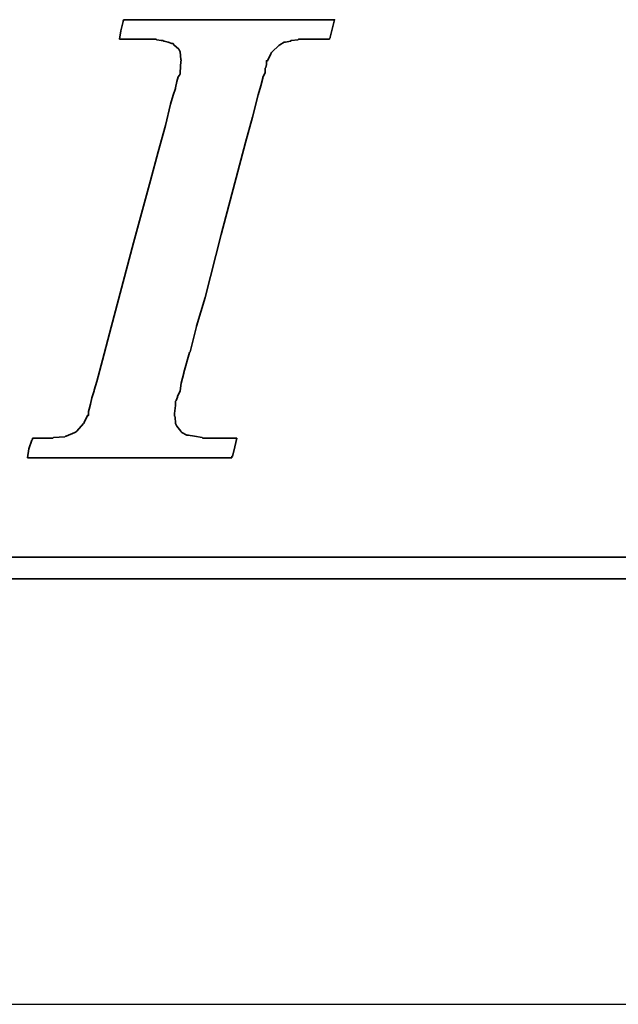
# Model space of a CAD drawing. Header units: millimetres. Extents: x -51 to 427, y -66 to 81.
# Tile 30 of 105: x 123.39 to 124.84, y 0 to 2.38. Entities that reach past the tile are written whole.
import ezdxf

# ---------------------------------------------------------------- set-up
doc = ezdxf.new("R2010")
doc.units = ezdxf.units.MM
doc.linetypes.add('CENTER', pattern=[2, 1.25, -0.25, 0.25, -0.25])
for name, color, linetype in [('CL', 1, 'CENTER'), ('DIM', 4, 'Continuous'), ('layer 1', 7, 'Continuous')]:
    doc.layers.add(name, color=color, linetype=linetype)

# ---------------------------------------------------------------- blocks, each defined once
blk = doc.blocks.new('TBI MOTION logo(完整正式版)')
at = {"layer": 'layer 1', "color": 22, "lineweight": 35}
for points, knots in [([(-40.59125, -7.94375), (-40.59125, -7.94375), (-40.97375, -7.94375), (-40.97375, -7.94375), (-40.97375, -7.94375), (-40.97375, -7.94375), (-41.38125, -7.94375), (-41.38125, -7.94375), (-41.38125, -7.94375), (-41.38125, -7.94375), (-41.54875, -7.94375), (-41.54875, -7.94375), (-41.54875, -7.94375), (-41.54875, -7.94375), (-41.59875, -7.94375), (-41.59875, -7.94375), (-41.59875, -7.94375), (-41.59875, -7.94375), (-41.88375, -7.94375), (-41.88375, -7.94375), (-41.88375, -7.94375), (-41.88375, -7.94375), (-41.90875, -7.91875), (-41.90875, -7.91875), (-41.90875, -7.91875), (-41.90875, -7.91875), (-42.19875, -7.87125), (-42.19875, -7.87125), (-42.19875, -7.87125), (-42.19875, -7.87125), (-42.43875, -7.82375), (-42.43875, -7.82375), (-42.43875, -7.82375), (-42.43875, -7.82375), (-42.45875, -7.82375), (-42.45875, -7.82375), (-42.45875, -7.82375), (-42.45875, -7.82375), (-42.48625, -7.82375), (-42.48625, -7.82375), (-42.48625, -7.82375), (-42.48625, -7.82375), (-42.67625, -7.72375), (-42.67625, -7.72375), (-42.67625, -7.72375), (-42.67625, -7.72375), (-42.70125, -7.70375), (-42.70125, -7.70375), (-42.70125, -7.70375), (-42.70125, -7.70375), (-42.72375, -7.67875), (-42.72375, -7.67875), (-42.72375, -7.67875), (-42.72375, -7.67875), (-42.86875, -7.48875), (-42.86875, -7.48875), (-42.86875, -7.48875), (-42.86875, -7.48875), (-42.89375, -7.43875), (-42.89375, -7.43875), (-42.89375, -7.43875), (-42.89375, -7.43875), (-42.91875, -7.38875), (-42.91875, -7.38875), (-42.91875, -7.38875), (-42.91875, -7.38875), (-42.93875, -7.12875), (-42.93875, -7.12875), (-42.93875, -7.12875), (-42.93875, -7.12875), (-42.96375, -7.10375), (-42.96375, -7.10375), (-42.96375, -7.10375), (-42.96375, -7.10375), (-42.96375, -7.05375), (-42.96375, -7.05375), (-42.96375, -7.05375), (-42.96375, -7.05375), (-42.96375, -7.00875), (-42.96375, -7.00875), (-42.96375, -7.00875), (-42.96375, -7.00875), (-42.91875, -6.69625), (-42.91875, -6.69625), (-42.91875, -6.69625), (-42.91875, -6.69625), (-42.91875, -6.62375), (-42.91875, -6.62375), (-42.91875, -6.62375), (-42.91875, -6.62375), (-42.91875, -6.59625), (-42.91875, -6.59625), (-42.91875, -6.59625), (-42.91875, -6.59625), (-42.91875, -6.57375), (-42.91875, -6.57375), (-42.91875, -6.57375), (-42.91875, -6.57375), (-42.91875, -6.52875), (-42.91875, -6.52875), (-42.91875, -6.52875), (-42.91875, -6.52875), (-42.89375, -6.50375), (-42.89375, -6.50375), (-42.89375, -6.50375), (-42.89375, -6.50375), (-42.84375, -6.38375), (-42.84375, -6.38375), (-42.84375, -6.38375), (-42.84375, -6.38375), (-42.84375, -6.35875), (-42.84375, -6.35875), (-42.84375, -6.35875), (-42.84375, -6.35875), (-42.74625, -6.14375), (-42.74625, -6.14375), (-42.74625, -6.14375), (-42.74625, -6.14375), (-42.70125, -5.85375), (-42.70125, -5.85375), (-42.70125, -5.85375), (-42.70125, -5.85375), (-42.60375, -5.47125), (-42.60375, -5.47125), (-42.60375, -5.47125), (-42.60375, -5.47125), (-42.60375, -5.44875), (-42.60375, -5.44875), (-42.60375, -5.44875), (-42.60375, -5.44875), (-42.38875, -4.67875), (-42.38875, -4.67875), (-42.38875, -4.67875), (-42.38875, -4.67875), (-42.36375, -4.65375), (-42.36375, -4.65375), (-42.36375, -4.65375), (-42.36375, -4.65375), (-42.12375, -3.69625), (-42.12375, -3.69625), (-42.12375, -3.69625), (-42.12375, -3.69625), (-42.12375, -3.67374), (-42.12375, -3.67374), (-42.12375, -3.67374), (-42.12375, -3.67374), (-41.78875, -2.59374), (-41.78875, -2.59374), (-41.78875, -2.59374), (-41.78875, -2.59374), (-41.18875, -0.19375), (-41.18875, -0.19375), (-41.18875, -0.19375), (-41.18875, -0.19375), (-40.54375, 2.20624), (-40.54375, 2.20624), (-40.54375, 2.20624), (-40.54375, 2.20624), (-40.25375, 3.30875), (-40.25375, 3.30875), (-40.25375, 3.30875), (-40.25375, 3.30875), (-39.98875, 4.27125), (-39.98875, 4.27125), (-39.98875, 4.27125), (-39.98875, 4.27125), (-39.77375, 5.13125), (-39.77375, 5.13125), (-39.77375, 5.13125), (-39.77375, 5.13125), (-39.67875, 5.47125), (-39.67875, 5.47125), (-39.67875, 5.47125), (-39.67875, 5.47125), (-39.60375, 5.75625), (-39.60375, 5.75625), (-39.60375, 5.75625), (-39.60375, 5.75625), (-39.60375, 5.78125), (-39.60375, 5.78125), (-39.60375, 5.78125), (-39.60375, 5.78125), (-39.50875, 5.97125), (-39.50875, 5.97125), (-39.50875, 5.97125), (-39.50875, 5.97125), (-39.50875, 6.13875), (-39.50875, 6.13875), (-39.50875, 6.13875), (-39.50875, 6.13875), (-39.48625, 6.16625), (-39.48625, 6.16625), (-39.48625, 6.16625), (-39.48625, 6.16625), (-39.46125, 6.28625), (-39.46125, 6.28625), (-39.46125, 6.28625), (-39.46125, 6.28625), (-39.46125, 6.42625), (-39.46125, 6.42625), (-39.46125, 6.42625), (-39.46125, 6.42625), (-39.41375, 6.42625), (-39.41375, 6.42625), (-39.41375, 6.42625), (-39.41375, 6.42625), (-39.29375, 6.69125), (-39.29375, 6.69125), (-39.29375, 6.69125), (-39.29375, 6.69125), (-39.26875, 6.74125), (-39.26875, 6.74125), (-39.26875, 6.74125), (-39.26875, 6.74125), (-39.24375, 6.76625), (-39.24375, 6.76625), (-39.24375, 6.76625), (-39.24375, 6.76625), (-38.98375, 7.00624), (-38.98375, 7.00624), (-38.98375, 7.00624), (-38.98375, 7.00624), (-38.95625, 7.02624), (-38.95625, 7.02624), (-38.95625, 7.02624), (-38.95625, 7.02624), (-38.78875, 7.12624), (-38.78875, 7.12624), (-38.78875, 7.12624), (-38.78875, 7.12624), (-38.76375, 7.12624), (-38.76375, 7.12624), (-38.76375, 7.12624), (-38.76375, 7.12624), (-38.74375, 7.12624), (-38.74375, 7.12624), (-38.74375, 7.12624), (-38.74375, 7.12624), (-38.52875, 7.17125), (-38.52875, 7.17125), (-38.52875, 7.17125), (-38.52875, 7.17125), (-38.52875, 7.19624), (-38.52875, 7.19624), (-38.52875, 7.19624), (-38.52875, 7.19624), (-38.50375, 7.19624), (-38.50375, 7.19624), (-38.50375, 7.19624), (-38.50375, 7.19624), (-38.26125, 7.21875), (-38.26125, 7.21875), (-38.26125, 7.21875), (-38.26125, 7.21875), (-38.23875, 7.24624), (-38.23875, 7.24624), (-38.23875, 7.24624), (-38.23875, 7.24624), (-38.21625, 7.24624), (-38.21625, 7.24624), (-38.21625, 7.24624), (-38.21625, 7.24624), (-38.18875, 7.24624), (-38.18875, 7.24624), (-38.18875, 7.24624), (-38.18875, 7.24624), (-37.90375, 7.24624), (-37.90375, 7.24624), (-37.90375, 7.24624), (-37.90375, 7.24624), (-37.85375, 7.24624), (-37.85375, 7.24624), (-37.85375, 7.24624), (-37.85375, 7.24624), (-37.75875, 7.24624), (-37.75875, 7.24624), (-37.75875, 7.24624), (-37.75875, 7.24624), (-37.42375, 7.24624), (-37.42375, 7.24624), (-37.42375, 7.24624), (-37.42375, 7.24624), (-37.08875, 7.24624), (-37.08875, 7.24624), (-37.08875, 7.24624), (-37.08875, 7.24624), (-37.06375, 7.24624), (-37.06375, 7.24624), (-37.06375, 7.24624), (-37.06375, 7.24624), (-37.06375, 7.26624), (-37.06375, 7.26624), (-37.06375, 7.26624), (-37.06375, 7.26624), (-37.03875, 7.29125), (-37.03875, 7.29125), (-37.03875, 7.29125), (-37.03875, 7.29125), (-37.03875, 7.31625), (-37.03875, 7.31625), (-37.03875, 7.31625), (-37.03875, 7.31625), (-36.94125, 7.67625), (-36.94125, 7.67625), (-36.94125, 7.67625), (-36.94125, 7.67625), (-36.86875, 7.98625), (-36.86875, 7.98625), (-36.86875, 7.98625), (-36.86875, 7.98625), (-36.98875, 7.98625), (-36.98875, 7.98625), (-36.98875, 7.98625), (-36.98875, 7.98625), (-37.42375, 7.98625), (-37.42375, 7.98625), (-37.42375, 7.98625), (-37.42375, 7.98625), (-37.94875, 7.98625), (-37.94875, 7.98625), (-37.94875, 7.98625), (-37.94875, 7.98625), (-38.57375, 7.98625), (-38.57375, 7.98625), (-38.57375, 7.98625), (-38.57375, 7.98625), (-39.29375, 7.98625), (-39.29375, 7.98625), (-39.29375, 7.98625), (-39.29375, 7.98625), (-40.82875, 7.98625), (-40.82875, 7.98625), (-40.82875, 7.98625), (-40.82875, 7.98625), (-42.36375, 7.98625), (-42.36375, 7.98625), (-42.36375, 7.98625), (-42.36375, 7.98625), (-43.08375, 7.98625), (-43.08375, 7.98625), (-43.08375, 7.98625), (-43.08375, 7.98625), (-43.70875, 7.98625), (-43.70875, 7.98625), (-43.70875, 7.98625), (-43.70875, 7.98625), (-44.23375, 7.98625), (-44.23375, 7.98625), (-44.23375, 7.98625), (-44.23375, 7.98625), (-44.66875, 7.98625), (-44.66875, 7.98625), (-44.66875, 7.98625), (-44.66875, 7.98625), (-44.88375, 7.98625), (-44.88375, 7.98625), (-44.88375, 7.98625), (-44.88375, 7.98625), (-44.90875, 7.94125), (-44.90875, 7.94125), (-44.90875, 7.94125), (-44.90875, 7.94125), (-44.90875, 7.91625), (-44.90875, 7.91625), (-44.90875, 7.91625), (-44.90875, 7.91625), (-45.00375, 7.55625), (-45.00375, 7.55625), (-45.00375, 7.55625), (-45.00375, 7.55625), (-45.05375, 7.24624), (-45.05375, 7.24624), (-45.05375, 7.24624), (-45.05375, 7.24624), (-44.61875, 7.24624), (-44.61875, 7.24624), (-44.61875, 7.24624), (-44.61875, 7.24624), (-44.11375, 7.24624), (-44.11375, 7.24624), (-44.11375, 7.24624), (-44.11375, 7.24624), (-43.99375, 7.24624), (-43.99375, 7.24624), (-43.99375, 7.24624), (-43.99375, 7.24624), (-43.94625, 7.24624), (-43.94625, 7.24624), (-43.94625, 7.24624), (-43.94625, 7.24624), (-43.92374, 7.24624), (-43.92374, 7.24624), (-43.92374, 7.24624), (-43.92374, 7.24624), (-43.65875, 7.24624), (-43.65875, 7.24624), (-43.65875, 7.24624), (-43.65875, 7.24624), (-43.63875, 7.21875), (-43.63875, 7.21875), (-43.63875, 7.21875), (-43.63875, 7.21875), (-43.46875, 7.19624), (-43.46875, 7.19624), (-43.46875, 7.19624), (-43.46875, 7.19624), (-43.39875, 7.19624), (-43.39875, 7.19624), (-43.39875, 7.19624), (-43.39875, 7.19624), (-43.37125, 7.17125), (-43.37125, 7.17125), (-43.37125, 7.17125), (-43.37125, 7.17125), (-43.34875, 7.17125), (-43.34875, 7.17125), (-43.34875, 7.17125), (-43.34875, 7.17125), (-43.20375, 7.12624), (-43.20375, 7.12624), (-43.20375, 7.12624), (-43.20375, 7.12624), (-43.05875, 7.07624), (-43.05875, 7.07624), (-43.05875, 7.07624), (-43.05875, 7.07624), (-43.01375, 7.07624), (-43.01375, 7.07624), (-43.01375, 7.07624), (-43.01375, 7.07624), (-42.98875, 7.02624), (-42.98875, 7.02624), (-42.98875, 7.02624), (-42.98875, 7.02624), (-42.79875, 6.86125), (-42.79875, 6.86125), (-42.79875, 6.86125), (-42.79875, 6.86125), (-42.77375, 6.81125), (-42.77375, 6.81125), (-42.77375, 6.81125), (-42.77375, 6.81125), (-42.74625, 6.76625), (-42.74625, 6.76625), (-42.74625, 6.76625), (-42.74625, 6.76625), (-42.72375, 6.47625), (-42.72375, 6.47625), (-42.72375, 6.47625), (-42.72375, 6.47625), (-42.70125, 6.45124), (-42.70125, 6.45124), (-42.70125, 6.45124), (-42.70125, 6.45124), (-42.70125, 6.42625), (-42.70125, 6.42625), (-42.70125, 6.42625), (-42.70125, 6.42625), (-42.72375, 6.40625), (-42.72375, 6.40625), (-42.72375, 6.40625), (-42.72375, 6.40625), (-42.74625, 5.97125), (-42.74625, 5.97125), (-42.74625, 5.97125), (-42.74625, 5.97125), (-42.74625, 5.94625), (-42.74625, 5.94625), (-42.74625, 5.94625), (-42.74625, 5.94625), (-42.74625, 5.92625), (-42.74625, 5.92625), (-42.74625, 5.92625), (-42.74625, 5.92625), (-42.77375, 5.87625), (-42.77375, 5.87625), (-42.77375, 5.87625), (-42.77375, 5.87625), (-42.81875, 5.80625), (-42.81875, 5.80625), (-42.81875, 5.80625), (-42.81875, 5.80625), (-42.86875, 5.63625), (-42.86875, 5.63625), (-42.86875, 5.63625), (-42.86875, 5.63625), (-42.91875, 5.39625), (-42.91875, 5.39625), (-42.91875, 5.39625), (-42.91875, 5.39625), (-42.91875, 5.37124), (-42.91875, 5.37124), (-42.91875, 5.37124), (-42.91875, 5.37124), (-43.01375, 5.10874), (-43.01375, 5.10874), (-43.01375, 5.10874), (-43.01375, 5.10874), (-43.10875, 4.77124), (-43.10875, 4.77124), (-43.10875, 4.77124), (-43.10875, 4.77124), (-43.29875, 3.95625), (-43.29875, 3.95625), (-43.29875, 3.95625), (-43.29875, 3.95625), (-43.58875, 2.95125), (-43.58875, 2.95125), (-43.58875, 2.95125), (-43.58875, 2.95125), (-43.87375, 1.87125), (-43.87375, 1.87125), (-43.87375, 1.87125), (-43.87375, 1.87125), (-44.52625, -0.50374), (-44.52625, -0.50374), (-44.52625, -0.50374), (-44.52625, -0.50374), (-45.14875, -2.85375), (-45.14875, -2.85375), (-45.14875, -2.85375), (-45.14875, -2.85375), (-45.43375, -3.95875), (-45.43375, -3.95875), (-45.43375, -3.95875), (-45.43375, -3.95875), (-45.69875, -4.96875), (-45.69875, -4.96875), (-45.69875, -4.96875), (-45.69875, -4.96875), (-45.91375, -5.78375), (-45.91375, -5.78375), (-45.91375, -5.78375), (-45.91375, -5.78375), (-46.01375, -6.11875), (-46.01375, -6.11875), (-46.01375, -6.11875), (-46.01375, -6.11875), (-46.01375, -6.14375), (-46.01375, -6.14375), (-46.01375, -6.14375), (-46.01375, -6.14375), (-46.10875, -6.40875), (-46.10875, -6.40875), (-46.10875, -6.40875), (-46.10875, -6.40875), (-46.15375, -6.64875), (-46.15375, -6.64875), (-46.15375, -6.64875), (-46.15375, -6.64875), (-46.20375, -6.83875), (-46.20375, -6.83875), (-46.20375, -6.83875), (-46.20375, -6.83875), (-46.22875, -6.93375), (-46.22875, -6.93375), (-46.22875, -6.93375), (-46.22875, -6.93375), (-46.22875, -7.07875), (-46.22875, -7.07875), (-46.22875, -7.07875), (-46.22875, -7.07875), (-46.27375, -7.07875), (-46.27375, -7.07875), (-46.27375, -7.07875), (-46.27375, -7.07875), (-46.39375, -7.34375), (-46.39375, -7.34375), (-46.39375, -7.34375), (-46.39375, -7.34375), (-46.39375, -7.36875), (-46.39375, -7.36875), (-46.39375, -7.36875), (-46.39375, -7.36875), (-46.42125, -7.38875), (-46.42125, -7.38875), (-46.42125, -7.38875), (-46.42125, -7.38875), (-46.68375, -7.67875), (-46.68375, -7.67875), (-46.68375, -7.67875), (-46.68375, -7.67875), (-46.70875, -7.70375), (-46.70875, -7.70375), (-46.70875, -7.70375), (-46.70875, -7.70375), (-46.75375, -7.72375), (-46.75375, -7.72375), (-46.75375, -7.72375), (-46.75375, -7.72375), (-47.08875, -7.87125), (-47.08875, -7.87125), (-47.08875, -7.87125), (-47.08875, -7.87125), (-47.11625, -7.87125), (-47.11625, -7.87125), (-47.11625, -7.87125), (-47.11625, -7.87125), (-47.13875, -7.89375), (-47.13875, -7.89375), (-47.13875, -7.89375), (-47.13875, -7.89375), (-47.56875, -7.91875), (-47.56875, -7.91875), (-47.56875, -7.91875), (-47.56875, -7.91875), (-47.59625, -7.94375), (-47.59625, -7.94375), (-47.59625, -7.94375), (-47.59625, -7.94375), (-47.64375, -7.94375), (-47.64375, -7.94375), (-47.64375, -7.94375), (-47.64375, -7.94375), (-47.73625, -7.94375), (-47.73625, -7.94375), (-47.73625, -7.94375), (-47.73625, -7.94375), (-48.07375, -7.94375), (-48.07375, -7.94375), (-48.07375, -7.94375), (-48.07375, -7.94375), (-48.36125, -7.94375), (-48.36125, -7.94375), (-48.36125, -7.94375), (-48.36125, -7.94375), (-48.36125, -7.96625), (-48.36125, -7.96625), (-48.36125, -7.96625), (-48.36125, -7.96625), (-48.36125, -7.99125), (-48.36125, -7.99125), (-48.36125, -7.99125), (-48.36125, -7.99125), (-48.38875, -8.01375), (-48.38875, -8.01375), (-48.38875, -8.01375), (-48.38875, -8.01375), (-48.50875, -8.34875), (-48.50875, -8.34875), (-48.50875, -8.34875), (-48.50875, -8.34875), (-48.55375, -8.68625), (-48.55375, -8.68625), (-48.55375, -8.68625), (-48.55375, -8.68625), (-48.45875, -8.68625), (-48.45875, -8.68625), (-48.45875, -8.68625), (-48.45875, -8.68625), (-48.07375, -8.68625), (-48.07375, -8.68625), (-48.07375, -8.68625), (-48.07375, -8.68625), (-47.52375, -8.68625), (-47.52375, -8.68625), (-47.52375, -8.68625), (-47.52375, -8.68625), (-46.92375, -8.68625), (-46.92375, -8.68625), (-46.92375, -8.68625), (-46.92375, -8.68625), (-46.25375, -8.68625), (-46.25375, -8.68625), (-46.25375, -8.68625), (-46.25375, -8.68625), (-46.20375, -8.68625), (-46.20375, -8.68625), (-46.20375, -8.68625), (-46.20375, -8.68625), (-44.71375, -8.68625), (-44.71375, -8.68625), (-44.71375, -8.68625), (-44.71375, -8.68625), (-43.22875, -8.68625), (-43.22875, -8.68625), (-43.22875, -8.68625), (-43.22875, -8.68625), (-42.55875, -8.68625), (-42.55875, -8.68625), (-42.55875, -8.68625), (-42.55875, -8.68625), (-42.50875, -8.68625), (-42.50875, -8.68625), (-42.50875, -8.68625), (-42.50875, -8.68625), (-41.93375, -8.68625), (-41.93375, -8.68625), (-41.93375, -8.68625), (-41.93375, -8.68625), (-41.38125, -8.68625), (-41.38125, -8.68625), (-41.38125, -8.68625), (-41.38125, -8.68625), (-40.97375, -8.68625), (-40.97375, -8.68625), (-40.97375, -8.68625), (-40.97375, -8.68625), (-40.78125, -8.68625), (-40.78125, -8.68625), (-40.78125, -8.68625), (-40.78125, -8.68625), (-40.78125, -8.63875), (-40.78125, -8.63875), (-40.78125, -8.63875), (-40.78125, -8.63875), (-40.75875, -8.63875), (-40.75875, -8.63875), (-40.75875, -8.63875), (-40.75875, -8.63875), (-40.66375, -8.27875), (-40.66375, -8.27875), (-40.66375, -8.27875), (-40.66375, -8.27875), (-40.59125, -7.94375), (-40.59125, -7.94375)], [0, 0, 0, 0, 0.00558659, 0.00558659, 0.00558659, 0.00558659, 0.01117318, 0.01117318, 0.01117318, 0.01117318, 0.01675978, 0.01675978, 0.01675978, 0.01675978, 0.02234637, 0.02234637, 0.02234637, 0.02234637, 0.02793296, 0.02793296, 0.02793296, 0.02793296, 0.03351955, 0.03351955, 0.03351955, 0.03351955, 0.03910615, 0.03910615, 0.03910615, 0.03910615, 0.04469274, 0.04469274, 0.04469274, 0.04469274, 0.05027933, 0.05027933, 0.05027933, 0.05027933, 0.05586592, 0.05586592, 0.05586592, 0.05586592, 0.06145251, 0.06145251, 0.06145251, 0.06145251, 0.06703911, 0.06703911, 0.06703911, 0.06703911, 0.0726257, 0.0726257, 0.0726257, 0.0726257, 0.07821229, 0.07821229, 0.07821229, 0.07821229, 0.08379888, 0.08379888, 0.08379888, 0.08379888, 0.08938547, 0.08938547, 0.08938547, 0.08938547, 0.09497207, 0.09497207, 0.09497207, 0.09497207, 0.10055866, 0.10055866, 0.10055866, 0.10055866, 0.10614525, 0.10614525, 0.10614525, 0.10614525, 0.11173184, 0.11173184, 0.11173184, 0.11173184, 0.11731844, 0.11731844, 0.11731844, 0.11731844, 0.12290503, 0.12290503, 0.12290503, 0.12290503, 0.12849162, 0.12849162, 0.12849162, 0.12849162, 0.13407821, 0.13407821, 0.13407821, 0.13407821, 0.1396648, 0.1396648, 0.1396648, 0.1396648, 0.1452514, 0.1452514, 0.1452514, 0.1452514, 0.15083799, 0.15083799, 0.15083799, 0.15083799, 0.15642458, 0.15642458, 0.15642458, 0.15642458, 0.16201117, 0.16201117, 0.16201117, 0.16201117, 0.16759777, 0.16759777, 0.16759777, 0.16759777, 0.17318436, 0.17318436, 0.17318436, 0.17318436, 0.17877095, 0.17877095, 0.17877095, 0.17877095, 0.18435754, 0.18435754, 0.18435754, 0.18435754, 0.18994413, 0.18994413, 0.18994413, 0.18994413, 0.19553073, 0.19553073, 0.19553073, 0.19553073, 0.20111732, 0.20111732, 0.20111732, 0.20111732, 0.20670391, 0.20670391, 0.20670391, 0.20670391, 0.2122905, 0.2122905, 0.2122905, 0.2122905, 0.21787709, 0.21787709, 0.21787709, 0.21787709, 0.22346369, 0.22346369, 0.22346369, 0.22346369, 0.22905028, 0.22905028, 0.22905028, 0.22905028, 0.23463687, 0.23463687, 0.23463687, 0.23463687, 0.24022346, 0.24022346, 0.24022346, 0.24022346, 0.24581006, 0.24581006, 0.24581006, 0.24581006, 0.25139665, 0.25139665, 0.25139665, 0.25139665, 0.25698324, 0.25698324, 0.25698324, 0.25698324, 0.26256983, 0.26256983, 0.26256983, 0.26256983, 0.26815642, 0.26815642, 0.26815642, 0.26815642, 0.27374302, 0.27374302, 0.27374302, 0.27374302, 0.27932961, 0.27932961, 0.27932961, 0.27932961, 0.2849162, 0.2849162, 0.2849162, 0.2849162, 0.29050279, 0.29050279, 0.29050279, 0.29050279, 0.29608939, 0.29608939, 0.29608939, 0.29608939, 0.30167598, 0.30167598, 0.30167598, 0.30167598, 0.30726257, 0.30726257, 0.30726257, 0.30726257, 0.31284916, 0.31284916, 0.31284916, 0.31284916, 0.31843575, 0.31843575, 0.31843575, 0.31843575, 0.32402235, 0.32402235, 0.32402235, 0.32402235, 0.32960894, 0.32960894, 0.32960894, 0.32960894, 0.33519553, 0.33519553, 0.33519553, 0.33519553, 0.34078212, 0.34078212, 0.34078212, 0.34078212, 0.34636872, 0.34636872, 0.34636872, 0.34636872, 0.35195531, 0.35195531, 0.35195531, 0.35195531, 0.3575419, 0.3575419, 0.3575419, 0.3575419, 0.36312849, 0.36312849, 0.36312849, 0.36312849, 0.36871508, 0.36871508, 0.36871508, 0.36871508, 0.37430168, 0.37430168, 0.37430168, 0.37430168, 0.37988827, 0.37988827, 0.37988827, 0.37988827, 0.38547486, 0.38547486, 0.38547486, 0.38547486, 0.39106145, 0.39106145, 0.39106145, 0.39106145, 0.39664804, 0.39664804, 0.39664804, 0.39664804, 0.40223464, 0.40223464, 0.40223464, 0.40223464, 0.40782123, 0.40782123, 0.40782123, 0.40782123, 0.41340782, 0.41340782, 0.41340782, 0.41340782, 0.41899441, 0.41899441, 0.41899441, 0.41899441, 0.42458101, 0.42458101, 0.42458101, 0.42458101, 0.4301676, 0.4301676, 0.4301676, 0.4301676, 0.43575419, 0.43575419, 0.43575419, 0.43575419, 0.44134078, 0.44134078, 0.44134078, 0.44134078, 0.44692737, 0.44692737, 0.44692737, 0.44692737, 0.45251397, 0.45251397, 0.45251397, 0.45251397, 0.45810056, 0.45810056, 0.45810056, 0.45810056, 0.46368715, 0.46368715, 0.46368715, 0.46368715, 0.46927374, 0.46927374, 0.46927374, 0.46927374, 0.47486034, 0.47486034, 0.47486034, 0.47486034, 0.48044693, 0.48044693, 0.48044693, 0.48044693, 0.48603352, 0.48603352, 0.48603352, 0.48603352, 0.49162011, 0.49162011, 0.49162011, 0.49162011, 0.4972067, 0.4972067, 0.4972067, 0.4972067, 0.5027933, 0.5027933, 0.5027933, 0.5027933, 0.50837989, 0.50837989, 0.50837989, 0.50837989, 0.51396648, 0.51396648, 0.51396648, 0.51396648, 0.51955307, 0.51955307, 0.51955307, 0.51955307, 0.52513966, 0.52513966, 0.52513966, 0.52513966, 0.53072626, 0.53072626, 0.53072626, 0.53072626, 0.53631285, 0.53631285, 0.53631285, 0.53631285, 0.54189944, 0.54189944, 0.54189944, 0.54189944, 0.54748603, 0.54748603, 0.54748603, 0.54748603, 0.55307263, 0.55307263, 0.55307263, 0.55307263, 0.55865922, 0.55865922, 0.55865922, 0.55865922, 0.56424581, 0.56424581, 0.56424581, 0.56424581, 0.5698324, 0.5698324, 0.5698324, 0.5698324, 0.57541899, 0.57541899, 0.57541899, 0.57541899, 0.58100559, 0.58100559, 0.58100559, 0.58100559, 0.58659218, 0.58659218, 0.58659218, 0.58659218, 0.59217877, 0.59217877, 0.59217877, 0.59217877, 0.59776536, 0.59776536, 0.59776536, 0.59776536, 0.60335196, 0.60335196, 0.60335196, 0.60335196, 0.60893855, 0.60893855, 0.60893855, 0.60893855, 0.61452514, 0.61452514, 0.61452514, 0.61452514, 0.62011173, 0.62011173, 0.62011173, 0.62011173, 0.62569832, 0.62569832, 0.62569832, 0.62569832, 0.63128492, 0.63128492, 0.63128492, 0.63128492, 0.63687151, 0.63687151, 0.63687151, 0.63687151, 0.6424581, 0.6424581, 0.6424581, 0.6424581, 0.64804469, 0.64804469, 0.64804469, 0.64804469, 0.65363128, 0.65363128, 0.65363128, 0.65363128, 0.65921788, 0.65921788, 0.65921788, 0.65921788, 0.66480447, 0.66480447, 0.66480447, 0.66480447, 0.67039106, 0.67039106, 0.67039106, 0.67039106, 0.67597765, 0.67597765, 0.67597765, 0.67597765, 0.68156425, 0.68156425, 0.68156425, 0.68156425, 0.68715084, 0.68715084, 0.68715084, 0.68715084, 0.69273743, 0.69273743, 0.69273743, 0.69273743, 0.69832402, 0.69832402, 0.69832402, 0.69832402, 0.70391061, 0.70391061, 0.70391061, 0.70391061, 0.70949721, 0.70949721, 0.70949721, 0.70949721, 0.7150838, 0.7150838, 0.7150838, 0.7150838, 0.72067039, 0.72067039, 0.72067039, 0.72067039, 0.72625698, 0.72625698, 0.72625698, 0.72625698, 0.73184358, 0.73184358, 0.73184358, 0.73184358, 0.73743017, 0.73743017, 0.73743017, 0.73743017, 0.74301676, 0.74301676, 0.74301676, 0.74301676, 0.74860335, 0.74860335, 0.74860335, 0.74860335, 0.75418994, 0.75418994, 0.75418994, 0.75418994, 0.75977654, 0.75977654, 0.75977654, 0.75977654, 0.76536313, 0.76536313, 0.76536313, 0.76536313, 0.77094972, 0.77094972, 0.77094972, 0.77094972, 0.77653631, 0.77653631, 0.77653631, 0.77653631, 0.78212291, 0.78212291, 0.78212291, 0.78212291, 0.7877095, 0.7877095, 0.7877095, 0.7877095, 0.79329609, 0.79329609, 0.79329609, 0.79329609, 0.79888268, 0.79888268, 0.79888268, 0.79888268, 0.80446927, 0.80446927, 0.80446927, 0.80446927, 0.81005587, 0.81005587, 0.81005587, 0.81005587, 0.81564246, 0.81564246, 0.81564246, 0.81564246, 0.82122905, 0.82122905, 0.82122905, 0.82122905, 0.82681564, 0.82681564, 0.82681564, 0.82681564, 0.83240223, 0.83240223, 0.83240223, 0.83240223, 0.83798883, 0.83798883, 0.83798883, 0.83798883, 0.84357542, 0.84357542, 0.84357542, 0.84357542, 0.84916201, 0.84916201, 0.84916201, 0.84916201, 0.8547486, 0.8547486, 0.8547486, 0.8547486, 0.8603352, 0.8603352, 0.8603352, 0.8603352, 0.86592179, 0.86592179, 0.86592179, 0.86592179, 0.87150838, 0.87150838, 0.87150838, 0.87150838, 0.87709497, 0.87709497, 0.87709497, 0.87709497, 0.88268156, 0.88268156, 0.88268156, 0.88268156, 0.88826816, 0.88826816, 0.88826816, 0.88826816, 0.89385475, 0.89385475, 0.89385475, 0.89385475, 0.89944134, 0.89944134, 0.89944134, 0.89944134, 0.90502793, 0.90502793, 0.90502793, 0.90502793, 0.91061453, 0.91061453, 0.91061453, 0.91061453, 0.91620112, 0.91620112, 0.91620112, 0.91620112, 0.92178771, 0.92178771, 0.92178771, 0.92178771, 0.9273743, 0.9273743, 0.9273743, 0.9273743, 0.93296089, 0.93296089, 0.93296089, 0.93296089, 0.93854749, 0.93854749, 0.93854749, 0.93854749, 0.94413408, 0.94413408, 0.94413408, 0.94413408, 0.94972067, 0.94972067, 0.94972067, 0.94972067, 0.95530726, 0.95530726, 0.95530726, 0.95530726, 0.96089385, 0.96089385, 0.96089385, 0.96089385, 0.96648045, 0.96648045, 0.96648045, 0.96648045, 0.97206704, 0.97206704, 0.97206704, 0.97206704, 0.97765363, 0.97765363, 0.97765363, 0.97765363, 0.98324022, 0.98324022, 0.98324022, 0.98324022, 0.98882682, 0.98882682, 0.98882682, 0.98882682, 0.99441341, 0.99441341, 0.99441341, 0.99441341, 1, 1, 1, 1]), ([(75.90875, -9.47875), (75.90875, -9.47875), (75.90875, -12.28625), (75.90875, -12.28625), (75.90875, -12.28625), (75.90875, -12.28625), (75.90875, -12.47875), (75.90875, -12.47875), (75.90875, -12.47875), (75.90875, -12.47875), (75.71625, -12.47875), (75.71625, -12.47875), (75.71625, -12.47875), (75.71625, -12.47875), (-88.32875, -12.47875), (-88.32875, -12.47875), (-88.32875, -12.47875), (-88.32875, -12.47875), (-88.32875, -13.29375), (-88.32875, -13.29375), (-88.32875, -13.29375), (-88.32875, -13.29375), (82.89125, -13.29375), (82.89125, -13.29375), (82.89125, -13.29375), (82.89125, -13.29375), (75.90875, -9.47875), (75.90875, -9.47875)], [0, 0, 0, 0, 0.14285714, 0.14285714, 0.14285714, 0.14285714, 0.28571429, 0.28571429, 0.28571429, 0.28571429, 0.42857143, 0.42857143, 0.42857143, 0.42857143, 0.57142857, 0.57142857, 0.57142857, 0.57142857, 0.71428571, 0.71428571, 0.71428571, 0.71428571, 0.85714286, 0.85714286, 0.85714286, 0.85714286, 1, 1, 1, 1])]:
    blk.add_open_spline(points, degree=3, knots=knots, dxfattribs=at)

msp = doc.modelspace()

# ---------------------------------------------------------------- linework, layer by layer
at = {"layer": 'CL', "color": 0, "ltscale": 3}
msp.add_line((98, 0), (161.5357, 0), dxfattribs=at)

# ---------------------------------------------------------------- block references
at = {"layer": 'DIM', "xscale": 0.0636045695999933, "yscale": 0.0636045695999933, "zscale": 0.0636045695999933}
msp.add_blockref('TBI MOTION logo(完整正式版)', (126.4942, 1.8759), dxfattribs=at)

doc.saveas('drawing.dxf')
